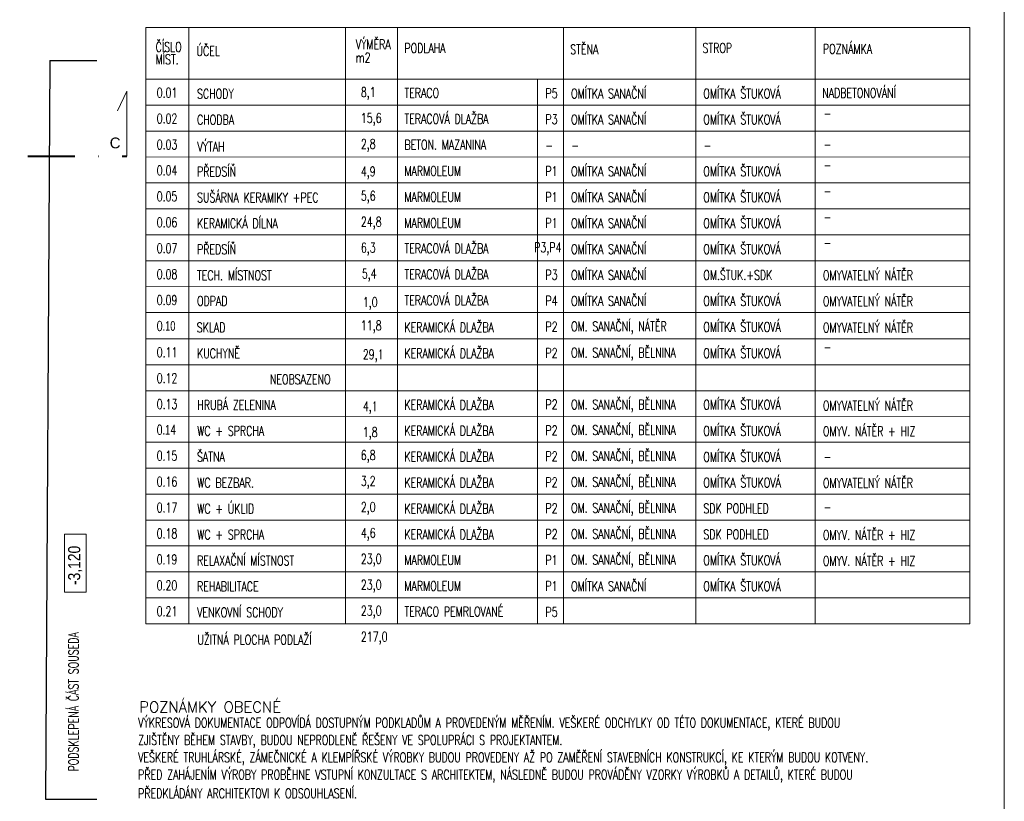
# Model space of a CAD drawing. Header units: millimetres. Extents: x -300958 to -108039, y 30118 to 292543.
# Tile 67 of 256: x -279626 to -268233, y 116955 to 125998. Entities that reach past the tile are written whole.
import ezdxf

# ---------------------------------------------------------------- set-up
doc = ezdxf.new("R2010")
doc.units = ezdxf.units.MM
doc.header["$MEASUREMENT"] = 0
doc.linetypes.add('DGN Style 4', pattern=[1094.119168, 546.717885, -273.358943, 0.683397, -273.358943])
for name, color, linetype, lineweight in [('legenda', 7, 'Continuous', 13), ('popis', 7, 'Continuous', 9), ('RAMECEK', 7, 'Continuous', 0), ('rez', 7, 'Continuous', 13), ('výškové kóty', 7, 'Continuous', 13), ('walls', 7, 'Continuous', 13)]:
    doc.layers.add(name, color=color, linetype=linetype, lineweight=lineweight)
doc.styles.add('GENERATED_STYLE_8', font='arial.ttf')
doc.styles.add('STYLE-0', font='ARIALN.TTF')
doc.styles.add('Style-Arial', font='arial.ttf')

# ---------------------------------------------------------------- blocks, each defined once
blk = doc.blocks.new('*U49')
at = {"layer": 'RAMECEK', "linetype": 'Continuous', "lineweight": 0, "flags": 128}
blk.add_lwpolyline([(-15750, -11138), (15750, -11138), (15750, 11137), (-15750, 11137)], close=True, dxfattribs=at)
blk = doc.blocks.new('*U48')
at = {"layer": 'rez', "linetype": 'DGN Style 4', "lineweight": 40}
blk.add_line((-376, 574), (-376, -574), dxfattribs=at)
at = {"layer": 'rez', "linetype": 'Continuous', "lineweight": 0, "flags": 128}
blk.add_lwpolyline([(-376, -574), (376, -574), (146, -464)], dxfattribs=at)

msp = doc.modelspace()

# ---------------------------------------------------------------- linework, layer by layer
at = {"layer": 'legenda', "linetype": 'Continuous', "lineweight": 0}
for p, q in [((-278166.4, 125909.8), (-268633.1, 125909.4)), ((-278166.4, 125909.8), (-278166.4, 119009.8)), ((-277667.2, 125909.9), (-277667.1, 119009.8)), ((-275854.7, 125909.4), (-275854.5, 119009.7)), ((-275255.5, 125909.5), (-275255.5, 119009.6)), ((-273333.6, 125909.6), (-273333.5, 119009.5)), ((-271802.6, 125909.7), (-271802.5, 119009.4)), ((-270421.6, 125909.8), (-270421.6, 119009.3)), ((-268633.1, 125909.8), (-268633.1, 119009.2)), ((-268633.1, 125309.2), (-278166.3, 125309.8)), ((-268633.1, 125309.2), (-278166.3, 125309.8)), ((-268633.1, 125309.2), (-278166.3, 125309.8)), ((-268633.1, 125309.2), (-278166.3, 125309.8)), ((-273635.1, 125309.1), (-273635.2, 119009.5)), ((-268633.1, 125009.2), (-278166.3, 125009.8)), ((-268633, 124709.2), (-278166.3, 124709.8)), ((-268633, 124409.2), (-278166.3, 124409.8)), ((-268633, 124109.2), (-278166.3, 124109.8)), ((-268633, 123809.2), (-278166.3, 123809.8)), ((-268633, 123509.2), (-278166.3, 123509.8)), ((-268633, 123209.2), (-278166.3, 123209.8)), ((-268632.9, 122909.2), (-278166.3, 122909.8)), ((-268632.9, 122609.2), (-278166.3, 122609.8)), ((-268632.9, 122305.6), (-278166.3, 122306.2)), ((-268632.9, 122005.6), (-278166.3, 122006.2)), ((-268632.9, 121705.6), (-278166.3, 121706.2)), ((-268632.9, 121409.2), (-278166.3, 121409.8)), ((-268633, 121109.2), (-278166.3, 121109.8)), ((-268633, 120809.2), (-278166.4, 120809.8)), ((-268633, 120509.2), (-278166.4, 120509.8)), ((-268633.1, 120209.2), (-278166.4, 120209.8)), ((-268633.1, 119909.2), (-278166.4, 119909.8)), ((-268633.1, 119609.2), (-278166.4, 119609.8)), ((-268633.1, 119309.2), (-278166.4, 119309.8)), ((-268633.1, 119009.2), (-278166.4, 119009.8))]:
    msp.add_line(p, q, dxfattribs=at)
at = {"layer": 'výškové kóty', "linetype": 'Continuous', "lineweight": 0, "flags": 128}
msp.add_lwpolyline([(-279106.7, 119376.5), (-279106.7, 120047.2), (-278857.1, 120047.2), (-278857.1, 119376.5)], close=True, dxfattribs=at)
at = {"layer": 'walls', "linetype": 'Continuous', "lineweight": 30}
for p, q in [((-279275.8, 125525), (-279327.8, 116980)), ((-279275.8, 125525), (-278732.6, 125525)), ((-279327.8, 116980), (-278732.6, 116980))]:
    msp.add_line(p, q, dxfattribs=at)

# ---------------------------------------------------------------- block references
at = {"layer": 'RAMECEK', "linetype": 'Continuous', "lineweight": 0}
for p in [(-283982.6, 123820), (-252482.6, 123820)]:
    msp.add_blockref('*U49', p, dxfattribs=at)
at = {"layer": 'rez', "linetype": 'DGN Style 4', "lineweight": 40, "rotation": 90}
msp.add_blockref('*U48', (-278958.7, 124796.1), dxfattribs=at)

# ---------------------------------------------------------------- texts
at = {"layer": 'legenda', "linetype": 'Continuous', "lineweight": 0, "attachment_point": 4}
for s, insert, char_height, rotation, line_spacing_factor, style in [('{\\Fromans|c0;\\W0.71429;VÝM\\Fromans|c238;Ě\\Fromans|c0;RA \\Pm2}', (-275737.6, 125636.2), 112, 359.99091, 0.809677, 'Style-Arial'), ('{\\Fromans|c238;\\W0.71429;Č\\Fromans|c0;ÍSLO\\PMÍST.}', (-278053, 125610.7), 112, 359.99091, 0.765173, 'Style-Arial'), ('{\\Fromans|c0;\\W0.71429;Ú\\Fromans|c238;Č\\Fromans|c0;EL}', (-277580.1, 125635.9), 112, 359.99091, 0.809677, 'Style-Arial'), ('\\Fromans.shx;\\H1.000000x;\\W0.714286;PODLAHA', (-275174, 125669.1), 112, 359.99091, 0.809677, 'Style-Arial'), ('{\\Fromans|c0;\\W0.71429;ST\\Fromans|c238;Ě\\Fromans|c0;NA}', (-273255.8, 125654.1), 112, 359.99091, 0.809677, 'Style-Arial'), ('\\Fromans.shx;\\H1.000000x;\\W0.714286;STROP', (-271724.9, 125670.9), 112, 359.99091, 0.809677, 'Style-Arial'), ('\\Fromans.shx;\\H1.000000x;\\W0.714286;POZNÁMKA', (-270331.6, 125660.2), 112, 359.99091, 0.809677, 'Style-Arial'), ('{\\Fromans|c0;\\W0.71429;OMÍTKA \\Fromans|c238;SANAČNÍ}', (-273245.8, 125143.2), 112, 359.99091, 0.809677, 'Style-Arial'), ('\\Fromans.shx;\\H1.000000x;\\W0.714286;OMÍTKA ŠTUKOVÁ', (-271715.3, 125143.1), 112, 359.99091, 0.809677, 'Style-Arial'), ('{\\Fromans|c238;\\W0.71429;NADBETONOVÁNÍ}', (-270340.1, 125150.9), 112, 359.99091, 0.809677, 'Style-Arial'), ('{\\Fromans|c238;\\W0.71429;0\\Fromans|c0;.01}', (-278041.2, 125153.7), 112, 359.99091, 0.809677, 'Style-Arial'), ('\\Fromans.shx;\\H1.000000x;\\W0.714290;SCHODY', (-277573.8, 125140.9), 112, 359.99091, 0.809677, 'Style-Arial'), ('{\\Fromans|c238;\\W0.71429;8\\Fromans|c0;,\\Fromans|c238;1}', (-275678, 125143.6), 112, 359.99091, 0.809677, 'Style-Arial'), ('{\\Fromans|c238;\\W0.71429;TERACO}', (-275174, 125151.2), 112, 359.99091, 0.809677, 'Style-Arial'), ('{\\Fromans|c0;\\W0.71429;P\\Fromans|c238;5}', (-273542, 125145.9), 112, 359.99091, 0.809677, 'Style-Arial'), ('{\\Fromans|c238;\\W0.71429;0\\Fromans|c0;.02}', (-278041.2, 124853.7), 112, 359.99091, 0.809677, 'Style-Arial'), ('\\Fromans.shx;\\H1.000000x;\\W0.714286;CHODBA', (-277573.8, 124840.9), 112, 359.99091, 0.809677, 'Style-Arial'), ('{\\Fromans|c238;\\W0.71429;15\\Fromans|c0;,\\Fromans|c238;6}', (-275678, 124843.6), 112, 359.99091, 0.809677, 'Style-Arial'), ('{\\Fromans|c238;\\W0.71429;TERACOVÁ DLAŽBA}', (-275174.1, 124851.2), 112, 359.99091, 0.809677, 'Style-Arial'), ('{\\Fromans|c0;\\W0.71429;P\\Fromans|c238;3}', (-273542, 124846.3), 112, 359.99091, 0.809677, 'Style-Arial'), ('{\\Fromans|c0;\\W0.71429;OMÍTKA \\Fromans|c238;SANAČNÍ}', (-273245.8, 124843.2), 112, 359.99091, 0.809677, 'Style-Arial'), ('\\Fromans.shx;\\H1.000000x;\\W0.714286;OMÍTKA ŠTUKOVÁ', (-271715.3, 124843.1), 112, 359.99091, 0.809677, 'Style-Arial'), ('\\Fromans.shx;\\H1.000000x;\\W0.714286;-', (-270321.4, 124915.1), 112, 359.99091, 0.809677, 'Style-Arial'), ('{\\Fromans|c238;\\W0.71429;0\\Fromans|c0;.03}', (-278041.2, 124553.7), 112, 359.99091, 0.809677, 'Style-Arial'), ('\\Fromans.shx;\\H1.000000x;\\W0.714290;VÝTAH', (-277570, 124530.3), 112, 359.99091, 0.809677, 'Style-Arial'), ('{\\Fromans|c238;\\W0.71429;2\\Fromans|c0;,\\Fromans|c238;8}', (-275678, 124544), 112, 359.99091, 0.809677, 'Style-Arial'), ('{\\Fromans|c238;\\W0.71429;BETON. MAZANINA}', (-275173.9, 124551.2), 112, 359.99091, 0.809677, 'Style-Arial'), ('\\Fromans.shx;\\H1.000000x;\\W0.714286;-', (-273543.5, 124542.8), 112, 359.99091, 0.809677, 'Style-Arial'), ('\\Fromans.shx;\\H1.000000x;\\W0.714286;-', (-273242, 124542.8), 112, 359.99091, 0.809677, 'Style-Arial'), ('\\Fromans.shx;\\H1.000000x;\\W0.714286;-', (-271711, 124542.8), 112, 359.99091, 0.809677, 'Style-Arial'), ('\\Fromans.shx;\\H1.000000x;\\W0.714286;-', (-270321.4, 124555.4), 112, 359.99091, 0.809677, 'Style-Arial'), ('{\\Fromans|c238;\\W0.71429;0\\Fromans|c0;.04}', (-278041.2, 124253.7), 112, 359.99091, 0.809677, 'Style-Arial'), ('{\\Fromans|c238;\\W0.71429;PŘEDSÍŇ}', (-277573.8, 124240.9), 112, 359.99091, 0.809677, 'Style-Arial'), ('{\\Fromans|c238;\\W0.71429;MARMOLEUM}', (-275173.7, 124247.6), 112, 359.99091, 0.809677, 'Style-Arial'), ('{\\Fromans|c0;\\W0.71429;P\\Fromans|c238;1}', (-273542, 124246.3), 112, 359.99091, 0.809677, 'Style-Arial'), ('{\\Fromans|c0;\\W0.71429;OMÍTKA \\Fromans|c238;SANAČNÍ}', (-273245.8, 124243.2), 112, 359.99091, 0.809677, 'Style-Arial'), ('\\Fromans.shx;\\H1.000000x;\\W0.714286;OMÍTKA ŠTUKOVÁ', (-271715.3, 124243.1), 112, 359.99091, 0.809677, 'Style-Arial'), ('\\Fromans.shx;\\H1.000000x;\\W0.714286;-', (-270321.4, 124315.1), 112, 359.99091, 0.809677, 'Style-Arial'), ('{\\Fromans|c238;\\W0.71429;4\\Fromans|c0;,\\Fromans|c238;9}', (-275678, 124225), 112, 359.99091, 0.809677, 'Style-Arial'), ('{\\Fromans|c238;\\W0.71429;0\\Fromans|c0;.05}', (-278041.2, 123953.7), 112, 359.99091, 0.809677, 'Style-Arial'), ('{\\Fromans|c238;\\W0.71429;SUŠÁRNA KERAMIKY +PEC}', (-277573.8, 123940.9), 112, 359.99091, 0.809677, 'Style-Arial'), ('{\\Fromans|c238;\\W0.71429;5\\Fromans|c0;,\\Fromans|c238;6}', (-275677.9, 123943.6), 112, 359.99091, 0.809677, 'Style-Arial'), ('{\\Fromans|c238;\\W0.71429;MARMOLEUM}', (-275173.7, 123947.6), 112, 359.99091, 0.809677, 'Style-Arial'), ('{\\Fromans|c0;\\W0.71429;P\\Fromans|c238;1}', (-273542, 123946.3), 112, 359.99091, 0.809677, 'Style-Arial'), ('{\\Fromans|c0;\\W0.71429;OMÍTKA \\Fromans|c238;SANAČNÍ}', (-273245.8, 123943.2), 112, 359.99091, 0.809677, 'Style-Arial'), ('\\Fromans.shx;\\H1.000000x;\\W0.714286;OMÍTKA ŠTUKOVÁ', (-271715.3, 123943.1), 112, 359.99091, 0.809677, 'Style-Arial'), ('\\Fromans.shx;\\H1.000000x;\\W0.714286;-', (-270321.5, 124015.1), 112, 359.99091, 0.809677, 'Style-Arial'), ('{\\Fromans|c238;\\W0.71429;KERAMICKÁ DÍLNA}', (-277573.9, 123640.9), 112, 359.99091, 0.809677, 'Style-Arial'), ('{\\Fromans|c0;\\W0.71429;OMÍTKA \\Fromans|c238;SANAČNÍ}', (-273245.8, 123643.2), 112, 359.99091, 0.809677, 'Style-Arial'), ('\\Fromans.shx;\\H1.000000x;\\W0.714286;OMÍTKA ŠTUKOVÁ', (-271715.3, 123643.1), 112, 359.99091, 0.809677, 'Style-Arial'), ('{\\Fromans|c238;\\W0.71429;0\\Fromans|c0;.06}', (-278041.2, 123653.7), 112, 359.99091, 0.809677, 'Style-Arial'), ('{\\Fromans|c238;\\W0.71429;24\\Fromans|c0;,\\Fromans|c238;8}', (-275677.9, 123643.6), 112, 359.99091, 0.809677, 'Style-Arial'), ('{\\Fromans|c238;\\W0.71429;MARMOLEUM}', (-275173.8, 123647.6), 112, 359.99091, 0.809677, 'Style-Arial'), ('{\\Fromans|c0;\\W0.71429;P\\Fromans|c238;1}', (-273542, 123646.3), 112, 359.99091, 0.809677, 'Style-Arial'), ('\\Fromans.shx;\\H1.000000x;\\W0.714286;-', (-270321.5, 123715.1), 112, 359.99091, 0.809677, 'Style-Arial'), ('{\\Fromans|c238;\\W0.71429;0\\Fromans|c0;.07}', (-278041.2, 123353.7), 112, 359.99091, 0.809677, 'Style-Arial'), ('{\\Fromans|c238;\\W0.71429;PŘEDSÍŇ}', (-277573.8, 123340.9), 112, 359.99091, 0.809677, 'Style-Arial'), ('{\\Fromans|c238;\\W0.71429;6\\Fromans|c0;,\\Fromans|c238;3}', (-275677.9, 123343.6), 112, 359.99091, 0.809677, 'Style-Arial'), ('{\\Fromans|c238;\\W0.71429;TERACOVÁ DLAŽBA}', (-275174, 123351.2), 112, 359.99091, 0.809677, 'Style-Arial'), ('{\\Fromans|c0;\\W0.71429;P\\Fromans|c238;3,P4}', (-273672.2, 123346.3), 112, 359.99091, 0.809677, 'Style-Arial'), ('{\\Fromans|c0;\\W0.71429;OMÍTKA \\Fromans|c238;SANAČNÍ}', (-273245.8, 123343.2), 112, 359.99091, 0.809677, 'Style-Arial'), ('\\Fromans.shx;\\H1.000000x;\\W0.714286;OMÍTKA ŠTUKOVÁ', (-271715.3, 123343.1), 112, 359.99091, 0.809677, 'Style-Arial'), ('\\Fromans.shx;\\H1.000000x;\\W0.714286;-', (-270321.5, 123415.1), 112, 359.99091, 0.809677, 'Style-Arial'), ('{\\Fromans|c238;\\W0.71429;0\\Fromans|c0;.08}', (-278041.2, 123053.7), 112, 359.99091, 0.809677, 'Style-Arial'), ('{\\Fromans|c238;\\W0.71429;TECH. \\Fromans|c0;MÍSTNOST}', (-277573.9, 123040.9), 112, 359.99091, 0.809677, 'Style-Arial'), ('{\\Fromans|c238;\\W0.71429;5\\Fromans|c0;,\\Fromans|c238;4}', (-275666.5, 123043), 112, 359.99091, 0.809677, 'Style-Arial'), ('{\\Fromans|c238;\\W0.71429;TERACOVÁ DLAŽBA}', (-275174, 123051.2), 112, 359.99091, 0.809677, 'Style-Arial'), ('{\\Fromans|c0;\\W0.71429;P\\Fromans|c238;3}', (-273542.1, 123046.3), 112, 359.99091, 0.809677, 'Style-Arial'), ('{\\Fromans|c0;\\W0.71429;OMÍTKA \\Fromans|c238;SANAČNÍ}', (-273245.8, 123043.2), 112, 359.99091, 0.809677, 'Style-Arial'), ('{\\Fromans|c0;\\W0.71429;OM\\Fromans|c238;.\\Fromans|c0;ŠTUK\\Fromans|c238;.+SDK}', (-271715.3, 123043.1), 112, 359.99091, 0.809677, 'Style-Arial'), ('{\\Fromans|c238;\\W0.71429;OMYVATELNÝ NÁTĚR}', (-270331.5, 123040.4), 112, 359.99091, 0.809677, 'Style-Arial'), ('{\\Fromans|c238;\\W0.71429;TERACOVÁ DLAŽBA}', (-275174.1, 122751.2), 112, 359.99091, 0.809677, 'Style-Arial'), ('{\\Fromans|c0;\\W0.71429;OMÍTKA \\Fromans|c238;SANAČNÍ}', (-273245.8, 122743.2), 112, 359.99091, 0.809677, 'Style-Arial'), ('\\Fromans.shx;\\H1.000000x;\\W0.714286;OMÍTKA ŠTUKOVÁ', (-271715.3, 122743.1), 112, 359.99091, 0.809677, 'Style-Arial'), ('{\\Fromans|c238;\\W0.71429;OMYVATELNÝ NÁTĚR}', (-270331.5, 122740.4), 112, 359.99091, 0.809677, 'Style-Arial'), ('{\\Fromans|c238;\\W0.71429;0\\Fromans|c0;.09}', (-278041.2, 122753.7), 112, 359.99091, 0.809677, 'Style-Arial'), ('{\\Fromans|c238;\\W0.71429;ODPAD}', (-277574, 122744.5), 112, 359.99091, 0.809677, 'Style-Arial'), ('{\\Fromans|c238;\\W0.71429;1\\Fromans|c0;,\\Fromans|c238;0}', (-275655.1, 122713.3), 112, 359.99091, 0.809677, 'Style-Arial'), ('{\\Fromans|c0;\\W0.71429;P\\Fromans|c238;4}', (-273542.1, 122746.3), 112, 359.99091, 0.809677, 'Style-Arial'), ('{\\Fromans|c238;\\W0.71429;0\\Funtranslatable font|c0;.10}', (-278041.2, 122453.7), 112, 359.99091, 0.809677, 'Style-Arial'), ('{\\Fromans|c238;\\W0.71429;SKLAD}', (-277577, 122437.3), 112, 359.99091, 0.809677, 'Style-Arial'), ('{\\Fromans|c238;\\W0.71429;11\\Fromans|c0;,\\Fromans|c238;8}', (-275678, 122443.6), 112, 359.99091, 0.809677, 'Style-Arial'), ('\\Fromans.shx;\\H1.000000x;\\W0.714286;KERAMICKÁ DLAŽBA', (-275174.2, 122438.7), 112, 359.99091, 0.809677, 'Style-Arial'), ('{\\Fromans|c0;\\W0.71429;P\\Fromans|c238;2}', (-273542.1, 122446.3), 112, 359.99091, 0.809677, 'Style-Arial'), ('{\\Fromans|c0;\\W0.71429;OM\\Fromans|c238;. SANAČNÍ\\Fromans|c0;,\\Fromans|c238; NÁTĚR}', (-273245.8, 122432.5), 112, 359.99091, 0.809677, 'Style-Arial'), ('\\Fromans.shx;\\H1.000000x;\\W0.714286;OMÍTKA ŠTUKOVÁ', (-271715.3, 122443.1), 112, 359.99091, 0.809677, 'Style-Arial'), ('{\\Fromans|c238;\\W0.71429;OMYVATELNÝ NÁTĚR}', (-270331.5, 122436.8), 112, 359.99091, 0.809677, 'Style-Arial'), ('{\\Fromans|c238;\\W0.71429;0\\Fromans|c0;.11}', (-278041.2, 122150.1), 112, 359.99091, 0.809677, 'Style-Arial'), ('{\\Fromans|c238;\\W0.71429;KUCHYNĚ}', (-277574, 122137.3), 112, 359.99091, 0.809677, 'Style-Arial'), ('{\\Fromans|c238;\\W0.71429;29\\Fromans|c0;,\\Fromans|c238;1}', (-275655.1, 122109.7), 112, 359.99091, 0.809677, 'Style-Arial'), ('\\Fromans.shx;\\H1.000000x;\\W0.714286;KERAMICKÁ DLAŽBA', (-275174.2, 122138.7), 112, 359.99091, 0.809677, 'Style-Arial'), ('{\\Fromans|c0;\\W0.71429;P\\Fromans|c238;2}', (-273542.1, 122142.7), 112, 359.99091, 0.809677, 'Style-Arial'), ('{\\Fromans|c0;\\W0.71429;OM\\Fromans|c238;. SANAČNÍ\\Fromans|c0;,\\Fromans|c238; \\Fromans|c0;B\\Fromans|c238;Ě\\Fromans|c0;LNINA}', (-273245.8, 122128.9), 112, 359.99091, 0.809677, 'Style-Arial'), ('\\Fromans.shx;\\H1.000000x;\\W0.714286;OMÍTKA ŠTUKOVÁ', (-271715.3, 122139.5), 112, 359.99091, 0.809677, 'Style-Arial'), ('\\Fromans.shx;\\H1.000000x;\\W0.714286;-', (-270321.5, 122211.5), 112, 359.99091, 0.809677, 'Style-Arial'), ('{\\Fromans|c238;\\W0.71429;0\\Fromans|c0;.12}', (-278041.2, 121850.1), 112, 359.99091, 0.809677, 'Style-Arial'), ('{\\Fromans|c238;\\W0.71429;NEOBSAZENO}', (-276731.3, 121837.3), 112, 359.99091, 0.809677, 'Style-Arial'), ('{\\Fromans|c238;\\W0.71429;0\\Fromans|c0;.13}', (-278041.2, 121550.1), 112, 359.99091, 0.809677, 'Style-Arial'), ('{\\Fromans|c238;\\W0.71429;HRUBÁ ZELENINA}', (-277570.4, 121540.9), 112, 359.99091, 0.809677, 'Style-Arial'), ('\\Fromans.shx;\\H1.000000x;\\W0.714286;KERAMICKÁ DLAŽBA', (-275174.3, 121542.3), 112, 359.99091, 0.809677, 'Style-Arial'), ('{\\Fromans|c0;\\W0.71429;P\\Fromans|c238;2}', (-273542.2, 121546.3), 112, 359.99091, 0.809677, 'Style-Arial'), ('{\\Fromans|c0;\\W0.71429;OM\\Fromans|c238;. SANAČNÍ\\Fromans|c0;,\\Fromans|c238; \\Fromans|c0;B\\Fromans|c238;Ě\\Fromans|c0;LNINA}', (-273245.9, 121528.9), 112, 359.99091, 0.809677, 'Style-Arial'), ('\\Fromans.shx;\\H1.000000x;\\W0.714286;OMÍTKA ŠTUKOVÁ', (-271715.3, 121543.1), 112, 359.99091, 0.809677, 'Style-Arial'), ('{\\Fromans|c238;\\W0.71429;OMYVATELNÝ NÁTĚR}', (-270331.5, 121533.2), 112, 359.99091, 0.809677, 'Style-Arial'), ('{\\Fromans|c238;\\W0.71429;4,1}', (-275655.1, 121509.7), 112, 359.99091, 0.809677, 'Style-Arial'), ('{\\Fromans|c238;\\W0.71429;0\\Funtranslatable font|c0;.1\\Fromans.shx|c0;4}', (-278041.3, 121253.7), 112, 359.99091, 0.809677, 'Style-Arial'), ('{\\Fromans|c0;\\W0.71429;WC\\Fromans|c238; + SPRCHA}', (-277570.9, 121240.9), 112, 359.99091, 0.809677, 'Style-Arial'), ('{\\Fromans|c0;\\W0.71429;1\\Fromans|c238;,8}', (-275655.1, 121209.7), 112, 359.99091, 0.809677, 'Style-Arial'), ('\\Fromans.shx;\\H1.000000x;\\W0.714286;KERAMICKÁ DLAŽBA', (-275174.3, 121242.3), 112, 359.99091, 0.809677, 'Style-Arial'), ('{\\Fromans|c0;\\W0.71429;P\\Fromans|c238;2}', (-273542.2, 121246.3), 112, 359.99091, 0.809677, 'Style-Arial'), ('{\\Fromans|c0;\\W0.71429;OM\\Fromans|c238;. SANAČNÍ\\Fromans|c0;,\\Fromans|c238; \\Fromans|c0;B\\Fromans|c238;Ě\\Fromans|c0;LNINA}', (-273245.9, 121232.5), 112, 359.99091, 0.809677, 'Style-Arial'), ('\\Fromans.shx;\\H1.000000x;\\W0.714286;OMÍTKA ŠTUKOVÁ', (-271715.3, 121239.5), 112, 359.99091, 0.809677, 'Style-Arial'), ('{\\Fromans|c238;\\W0.71429;OMYV. NÁTĚR + HIZ}', (-270331.3, 121236.8), 112, 359.99091, 0.809677, 'Style-Arial'), ('{\\Fromans|c238;\\W0.71429;0\\Fromans|c0;.15}', (-278041.3, 120953.7), 112, 359.99091, 0.809677, 'Style-Arial'), ('{\\Fromans|c238;\\W0.71429;ŠATNA }', (-277574.1, 120940.9), 112, 359.99091, 0.809677, 'Style-Arial'), ('{\\Fromans|c238;\\W0.71429;6\\Fromans|c0;,\\Fromans|c238;8}', (-275678.3, 120943.6), 112, 359.99091, 0.809677, 'Style-Arial'), ('\\Fromans.shx;\\H1.000000x;\\W0.714286;KERAMICKÁ DLAŽBA', (-275174.3, 120942.3), 112, 359.99091, 0.809677, 'Style-Arial'), ('{\\Fromans|c0;\\W0.71429;P\\Fromans|c238;2}', (-273542.2, 120946.3), 112, 359.99091, 0.809677, 'Style-Arial'), ('{\\Fromans|c0;\\W0.71429;OM\\Fromans|c238;. SANAČNÍ\\Fromans|c0;,\\Fromans|c238; \\Fromans|c0;B\\Fromans|c238;Ě\\Fromans|c0;LNINA}', (-273245.9, 120932.5), 112, 359.99091, 0.809677, 'Style-Arial'), ('\\Fromans.shx;\\H1.000000x;\\W0.714286;OMÍTKA ŠTUKOVÁ', (-271715.3, 120939.5), 112, 359.99091, 0.809677, 'Style-Arial'), ('\\Fromans.shx;\\H1.000000x;\\W0.714286;-', (-270321.5, 120942.3), 112, 359.99091, 0.809677, 'Style-Arial'), ('{\\Fromans|c238;\\W0.71429;0\\Fromans|c0;.16}', (-278041.3, 120653.7), 112, 359.99091, 0.809677, 'Style-Arial'), ('{\\Fromans|c0;\\W0.71429;WC\\Fromans|c238; BEZBAR.}', (-277570.9, 120640.9), 112, 359.99091, 0.809677, 'Style-Arial'), ('{\\Fromans|c238;\\W0.71429;3\\Fromans|c0;,\\Fromans|c238;2}', (-275678.3, 120643.6), 112, 359.99091, 0.809677, 'Style-Arial'), ('\\Fromans.shx;\\H1.000000x;\\W0.714286;KERAMICKÁ DLAŽBA', (-275174.4, 120642.3), 112, 359.99091, 0.809677, 'Style-Arial'), ('{\\Fromans|c0;\\W0.71429;P\\Fromans|c238;2}', (-273542.2, 120646.3), 112, 359.99091, 0.809677, 'Style-Arial'), ('{\\Fromans|c0;\\W0.71429;OM\\Fromans|c238;. SANAČNÍ\\Fromans|c0;,\\Fromans|c238; \\Fromans|c0;B\\Fromans|c238;Ě\\Fromans|c0;LNINA}', (-273246, 120632.5), 112, 359.99091, 0.809677, 'Style-Arial'), ('\\Fromans.shx;\\H1.000000x;\\W0.714286;OMÍTKA ŠTUKOVÁ', (-271715.2, 120643.1), 112, 359.99091, 0.809677, 'Style-Arial'), ('{\\Fromans|c238;\\W0.71429;OMYVATELNÝ NÁTĚR}', (-270331.3, 120636.8), 112, 359.99091, 0.809677, 'Style-Arial'), ('{\\Fromans|c0;\\W0.71429;WC\\Fromans|c238; + ÚKLID}', (-277570.9, 120340.9), 112, 359.99091, 0.809677, 'Style-Arial'), ('\\Fromans.shx;\\H1.000000x;\\W0.714286;KERAMICKÁ DLAŽBA', (-275174.4, 120342.3), 112, 359.99091, 0.809677, 'Style-Arial'), ('{\\Fromans|c238;\\W0.71429;0\\Fromans|c0;.17}', (-278041.3, 120353.7), 112, 359.99091, 0.809677, 'Style-Arial'), ('{\\Fromans|c238;\\W0.71429;2\\Fromans|c0;,\\Fromans|c238;0}', (-275678.4, 120343.6), 112, 359.99091, 0.809677, 'Style-Arial'), ('{\\Fromans|c0;\\W0.71429;P\\Fromans|c238;2}', (-273542.3, 120346.3), 112, 359.99091, 0.809677, 'Style-Arial'), ('{\\Fromans|c0;\\W0.71429;OM\\Fromans|c238;. SANAČNÍ\\Fromans|c0;,\\Fromans|c238; \\Fromans|c0;B\\Fromans|c238;Ě\\Fromans|c0;LNINA}', (-273246, 120332.5), 112, 359.99091, 0.809677, 'Style-Arial'), ('{\\Fromans|c238;\\W0.71429;SDK PODHLED}', (-271715.2, 120343.1), 112, 359.99091, 0.809677, 'Style-Arial'), ('\\Fromans.shx;\\H1.000000x;\\W0.714286;-', (-270321.5, 120357.9), 112, 359.99091, 0.809677, 'Style-Arial'), ('{\\Fromans|c238;\\W0.71429;0\\Fromans|c0;.1\\Fromans|c238;8}', (-278041.3, 120053.7), 112, 359.99091, 0.809677, 'Style-Arial'), ('{\\Fromans|c0;\\W0.71429;WC\\Fromans|c238; + SPRCHA}', (-277570.9, 120040.9), 112, 359.99091, 0.809677, 'Style-Arial'), ('{\\Fromans|c238;\\W0.71429;4\\Fromans|c0;,\\Fromans|c238;6}', (-275678.4, 120043.6), 112, 359.99091, 0.809677, 'Style-Arial'), ('\\Fromans.shx;\\H1.000000x;\\W0.714286;KERAMICKÁ DLAŽBA', (-275174.4, 120042.3), 112, 359.99091, 0.809677, 'Style-Arial'), ('{\\Fromans|c0;\\W0.71429;P\\Fromans|c238;2}', (-273542.1, 120046.3), 112, 359.99091, 0.809677, 'Style-Arial'), ('{\\Fromans|c0;\\W0.71429;OM\\Fromans|c238;. SANAČNÍ\\Fromans|c0;,\\Fromans|c238; \\Fromans|c0;B\\Fromans|c238;Ě\\Fromans|c0;LNINA}', (-273246, 120032.5), 112, 359.99091, 0.809677, 'Style-Arial'), ('{\\Fromans|c238;\\W0.71429;SDK PODHLED}', (-271715.2, 120043.1), 112, 359.99091, 0.809677, 'Style-Arial'), ('{\\Fromans|c238;\\W0.71429;OMYV. NÁTĚR + HIZ}', (-270331.7, 120036.8), 112, 359.99091, 0.809677, 'Style-Arial'), ('{\\Fromans|c238;\\W0.71429;0\\Fromans|c0;.1\\Fromans|c238;9}', (-278041.4, 119753.7), 112, 359.99091, 0.809677, 'Style-Arial'), ('{\\Fromans|c238;\\W0.71429;RELAXAČNÍ MÍSTNOST}', (-277574.1, 119740.9), 112, 359.99091, 0.809677, 'Style-Arial'), ('{\\Fromans|c238;\\W0.71429;23\\Fromans|c0;,\\Fromans|c238;0}', (-275678.4, 119743.6), 112, 359.99091, 0.809677, 'Style-Arial'), ('{\\Fromans|c238;\\W0.71429;MARMOLEUM}', (-275174, 119747.6), 112, 359.99091, 0.809677, 'Style-Arial'), ('{\\Fromans|c0;\\W0.71429;P\\Fromans|c238;1}', (-273542.3, 119746.3), 112, 359.99091, 0.809677, 'Style-Arial'), ('{\\Fromans|c0;\\W0.71429;OM\\Fromans|c238;. SANAČNÍ\\Fromans|c0;,\\Fromans|c238; \\Fromans|c0;B\\Fromans|c238;Ě\\Fromans|c0;LNINA}', (-273246, 119732.5), 112, 359.99091, 0.809677, 'Style-Arial'), ('\\Fromans.shx;\\H1.000000x;\\W0.714286;OMÍTKA ŠTUKOVÁ', (-271715.3, 119743.1), 112, 359.99091, 0.809677, 'Style-Arial'), ('{\\Fromans|c238;\\W0.71429;OMYV. NÁTĚR + HIZ}', (-270331.7, 119736.8), 112, 359.99091, 0.809677, 'Style-Arial'), ('{\\Fromans|c0;\\W0.71429;OMÍTKA \\Fromans|c238;SANAČNÍ}', (-273245.7, 119443.2), 112, 359.99091, 0.809677, 'Style-Arial'), ('\\Fromans.shx;\\H1.000000x;\\W0.714286;OMÍTKA ŠTUKOVÁ', (-271715.3, 119443.1), 112, 359.99091, 0.809677, 'Style-Arial'), ('{\\Fromans|c238;\\W0.71429;0\\Fromans|c0;.\\Fromans|c238;20}', (-278041.4, 119453.7), 112, 359.99091, 0.809677, 'Style-Arial'), ('{\\Fromans|c238;\\W0.71429;REHABILITACE}', (-277574.1, 119440.9), 112, 359.99091, 0.809677, 'Style-Arial'), ('{\\Fromans|c238;\\W0.71429;23\\Fromans|c0;,\\Fromans|c238;0}', (-275678.4, 119443.6), 112, 359.99091, 0.809677, 'Style-Arial'), ('{\\Fromans|c238;\\W0.71429;MARMOLEUM}', (-275174, 119447.6), 112, 359.99091, 0.809677, 'Style-Arial'), ('{\\Fromans|c0;\\W0.71429;P\\Fromans|c238;1}', (-273542.1, 119446.3), 112, 359.99091, 0.809677, 'Style-Arial'), ('{\\Fromans|c238;\\W0.71429;0\\Fromans|c0;.\\Fromans|c238;21}', (-278041.4, 119153.7), 112, 359.99091, 0.809677, 'Style-Arial'), ('{\\Fromans|c238;\\W0.71429;VENKOVNÍ \\Fromans|c0;SCHODY}', (-277573.7, 119140.9), 112, 359.99091, 0.809677, 'Style-Arial'), ('{\\Fromans|c238;\\W0.71429;23\\Fromans|c0;,\\Fromans|c238;0}', (-275678.4, 119143.6), 112, 359.99091, 0.809677, 'Style-Arial'), ('{\\Fromans|c238;\\W0.71429;TERACO PEMRLOVANÉ}', (-275174, 119151.2), 112, 359.99091, 0.809677, 'Style-Arial'), ('{\\Fromans|c0;\\W0.71429;P\\Fromans|c238;5}', (-273542, 119145.9), 112, 359.99091, 0.809677, 'Style-Arial'), ('\\Fromans.shx;\\H1.000000x;\\W0.714286;UŽITNÁ PLOCHA PODLAŽÍ', (-277570.1, 118824.9), 112, 359.99091, 0.809677, 'Style-Arial'), ('\\Fromans.shx;\\H1.000000x;\\W0.714290;217,0', (-275678.1, 118843), 112, 359.99091, 0.809677, 'Style-Arial'), ('\\Fromans.shx;POZNÁMKY OBECNÉ', (-278241.8, 118046.4), 125, 0.00406, 0.809677, 'GENERATED_STYLE_8'), ('{\\Fromans|c0;\\W0.71429;VÝKRESOVÁ DOKUMENTACE ODPOVÍDÁ DOSTUPNÝM PODKLAD\\Fromans|c238;Ů\\Fromans|c0;M A PROVEDENÝM M\\Fromans|c238;ĚŘ\\Fromans|c0;ENÍM. VEŠKERÉ ODCHYLKY OD TÉTO DOKUMENTACE, KTERÉ BUDOU}', (-278255.5, 117846.3), 112, 0.00116, 0.809677, 'Style-Arial'), ('{\\Fromans|c0;\\W0.71429;ZJIŠT\\Fromans|c238;Ě\\Fromans|c0;NY B\\Fromans|c238;Ě\\Fromans|c0;HEM STAVBY, BUDOU NEPRODLEN\\Fromans|c238;Ě\\Fromans|c0; \\Fromans|c238;Ř\\Fromans|c0;EŠENY VE SPOLUPRÁCI S PROJEKTANTEM.}', (-278255.5, 117646.3), 112, 0.00116, 0.809677, 'Style-Arial'), ('{\\Fromans|c0;\\W0.71429;VEŠKERÉ TRUHLÁRSKÉ, ZÁME\\Fromans|c238;Č\\Fromans|c0;NICKÉ A KLEMPÍ\\Fromans|c238;Ř\\Fromans|c0;SKÉ VÝROBKY BUDOU PROVEDENY AŽ PO ZAM\\Fromans|c238;ĚŘ\\Fromans|c0;ENÍ STAVEBNÍCH KONSTRUKCÍ, KE KTERÝM BUDOU KOTVENY.\\W1; }', (-278255.5, 117446.3), 112, 0.00116, 0.809677, 'Style-Arial'), ('{\\Fromans|c0;\\W0.71429;P\\Fromans|c238;Ř\\Fromans|c0;ED ZAHÁJENÍM VÝROBY PROB\\Fromans|c238;Ě\\Fromans|c0;HNE VSTUPNÍ KONZULTACE S ARCHITEKTEM, NÁSLEDN\\Fromans|c238;Ě\\Fromans|c0; BUDOU PROVÁD\\Fromans|c238;Ě\\Fromans|c0;NY VZORKY VÝROBK\\Fromans|c238;Ů\\Fromans|c0; A DETAIL\\Fromans|c238;Ů\\Fromans|c0;, KTERÉ BUDOU\\W1; }', (-278255.5, 117246.3), 112, 0.00116, 0.809677, 'Style-Arial'), ('{\\Fromans|c0;\\W0.71429;P\\Fromans|c238;Ř\\Fromans|c0;EDKLÁDÁNY ARCHITEKTOVI K ODSOUHLASENÍ.\\W1; }', (-278255.5, 117046.3), 112, 0.00116, 0.809677, 'Style-Arial')]:
    msp.add_mtext(s, dxfattribs=dict(at, insert=insert, char_height=char_height, rotation=rotation, line_spacing_factor=line_spacing_factor, style=style))
at = {"layer": 'popis', "linetype": 'Continuous', "insert": (-279003.2, 117300.7), "char_height": 112, "attachment_point": 4, "rotation": 90.00116, "line_spacing_factor": 0.765173, "style": 'Style-Arial'}
msp.add_mtext('{\\Fromans|c238;\\W0.71429;PODSKLEPENÁ ČÁST SOUSEDA}', dxfattribs=at)
at = {"layer": 'rez', "linetype": 'Continuous', "lineweight": 0, "insert": (-278458.6, 124508), "char_height": 125, "width": 315.787, "attachment_point": 9, "style": 'GENERATED_STYLE_8'}
msp.add_mtext('C', dxfattribs=at)
at = {"layer": 'výškové kóty', "linetype": 'Continuous', "lineweight": 0, "insert": (-279065.8, 119457.1), "char_height": 140, "width": 1046.843, "attachment_point": 1, "rotation": 90, "style": 'STYLE-0'}
msp.add_mtext('-3,120', dxfattribs=at)

doc.saveas('drawing.dxf')
